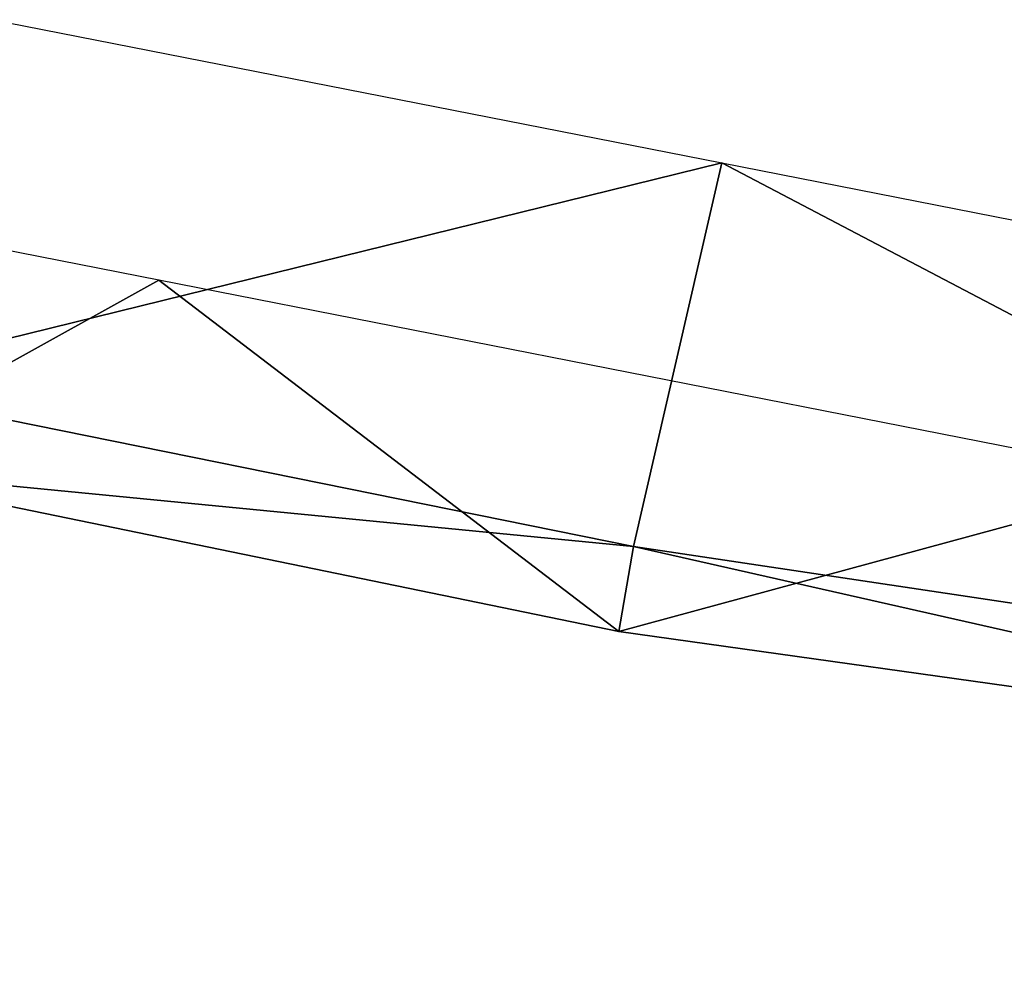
# Model space of a CAD drawing. Header units: millimetres. Extents: x -454 to 454, y -360 to 353.
# Tile 177 of 256: x -228.85 to -225.08, y -259.54 to -255.9. Entities that reach past the tile are written whole.
import ezdxf

# ---------------------------------------------------------------- set-up
doc = ezdxf.new("R2010")
doc.units = ezdxf.units.MM
doc.header["$MEASUREMENT"] = 0
doc.layers.add('Material 3', color=7, linetype='Continuous', true_color=0xe6e6e6)

msp = doc.modelspace()

# ---------------------------------------------------------------- meshes
at = {"layer": 'Material 3'}
mesh = msp.add_polyface(dxfattribs=at)
corners = [(-229.7496, -244.2198, 19.8269), (-231.4927, -241.7909, 18.4998), (-224.133, -243.2371, 18.4998), (-224.372, -245.1677, 19.8024), (-222.4286, -245.8549, 20.6051), (-231.4642, -244.2004, 20.4961), (-218.4248, -246.2888, 19.9944), (-218.3463, -245.6572, 21.2899), (-226.0536, -244.1427, 21.2899), (-233.7609, -242.6282, 21.2899), (-220.0539, -245.6268, 19.2006), (-216.7733, -244.6833, 18.4998), (-247.4403, -230.7686, 251.9548), (-186.2105, -242.8003, 251.9548), (-239.4794, -232.3329, 18.4998), (-226.503, -257.9178, 97.6535), (-226.5601, -258.2423, 97.9181), (-229.6111, -257.6152, 97.8705), (-220.5353, -258.428, 98.0132), (-224.4276, -257.6632, 98.0132), (-222.6292, -258.7928, 97.8378), (-229.5901, -257.2922, 97.5443), (-229.5199, -255.7903, 97.0614), (-226.166, -256.4493, 97.0614), (-222.1164, -258.5743, 97.4917), (-219.4583, -257.7674, 97.0614), (-219.1744, -259.1928, 97.6605), (-228.3198, -256.8984, 98.0132), (-219.1175, -259.5188, 97.912), (-222.8122, -257.1083, 97.0614), (-216.6431, -259.1929, 98.0132), (-216.4584, -259.5421, 97.499), (-232.3438, -256.9547, 97.739), (-232.212, -256.1336, 98.0132), (-232.1307, -256.7706, 97.4197), (-215.4602, -256.1764, 30.2034), (-241.9857, -250.9642, 30.2034), (-229.0017, -253.6503, 25.8082)]
mesh.append_faces([[corners[k] for k in face] for face in [(0, 1, 2, 2), (0, 2, 3, 3), (4, 5, 3, 3), (6, 7, 4, 4), (8, 4, 7, 7), (8, 9, 5, 5), (3, 5, 0, 0), (5, 4, 8, 8), (6, 4, 3, 3), (6, 3, 10, 10), (10, 2, 11, 11), (2, 10, 3, 3), (12, 13, 14, 14), (15, 16, 17, 17), (18, 19, 20, 20), (21, 22, 23, 23), (24, 25, 26, 26), (27, 16, 19, 19), (15, 17, 21, 21), (26, 28, 20, 20), (20, 24, 26, 26), (16, 20, 19, 19), (23, 24, 15, 15), (15, 24, 20, 20), (24, 29, 25, 25), (28, 30, 18, 18), (25, 31, 26, 26), (20, 28, 18, 18), (17, 16, 27, 27), (20, 16, 15, 15), (17, 32, 21, 21), (17, 27, 33, 33), (29, 24, 23, 23), (21, 34, 22, 22), (21, 23, 15, 15), (35, 36, 37, 37)]])

doc.saveas('drawing.dxf')
